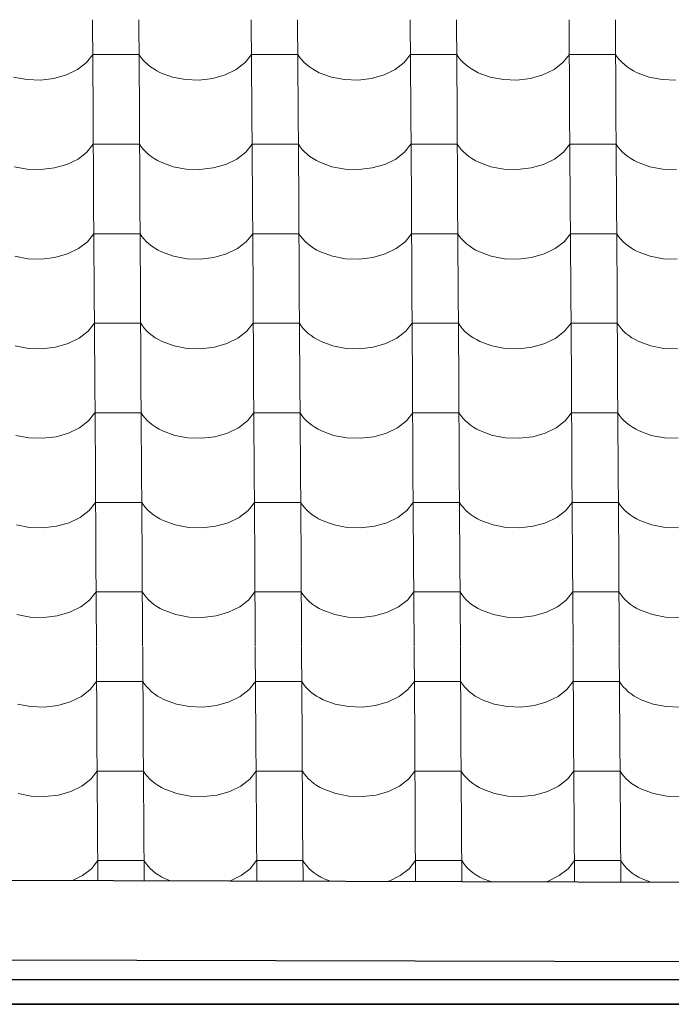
# Model space of a CAD drawing. Header units: millimetres. Extents: x -29001 to 109416, y -1251 to 13451.
# Tile 74 of 163: x -13307 to -12630, y 6987 to 8009. Entities that reach past the tile are written whole.
import ezdxf

# ---------------------------------------------------------------- set-up
doc = ezdxf.new("R2010")
doc.units = ezdxf.units.MM
doc.header["$MEASUREMENT"] = 0
for name, color, linetype in [('POHLED JIŽNÍ_1_Konstrukce - nosné', 7, 'Continuous'), ('POHLED JIŽNÍ_1_Nové_Konstrukce - krov', 7, 'Continuous'), ('POHLED JIŽNÍ_1_Nové_Konstrukce - střechy a skořepiny', 7, 'Continuous'), ('POHLED JIŽNÍ_1_Nové_Konstrukce - římsy', 7, 'Continuous'), ('POHLED JIŽNÍ_1_Nové_Výplně - Povrchové', 7, 'Continuous')]:
    doc.layers.add(name, color=color, linetype=linetype)

# ---------------------------------------------------------------- blocks, each defined once
blk = doc.blocks.new('*X1', base_point=(-31394.7, -25864.9))
at = {"layer": 'POHLED JIŽNÍ_1_Nové_Výplně - Povrchové', "color": 21, "linetype": 'Continuous', "lineweight": 20, "true_color": 0xffaaaa}
for p, q in [((-13231.4, 8009), (-13230.8, 7916.3)), ((-13183.3, 8009), (-13182.7, 7916.3)), ((-13066.4, 8009), (-13065.8, 7916.3)), ((-13018.3, 8009), (-13017.7, 7916.3)), ((-12901.4, 8009), (-12900.8, 7916.3)), ((-12853.3, 8009), (-12852.7, 7916.3)), ((-12736.4, 8009), (-12735.8, 7916.3)), ((-12688.3, 8009), (-12687.7, 7916.3)), ((-13237.7, 7964.5), (-13231.1, 7972.8)), ((-13207.1, 7972.8), (-13231.1, 7972.8)), ((-13183.1, 7972.8), (-13207.1, 7972.8)), ((-13183.1, 7972.8), (-13181.3, 7970.1)), ((-13181.3, 7970.1), (-13179.1, 7967.4)), ((-13179.1, 7967.4), (-13176.7, 7964.8)), ((-13176.7, 7964.8), (-13174, 7962.3)), ((-13072.7, 7964.5), (-13066.1, 7972.8)), ((-13042.1, 7972.8), (-13066.1, 7972.8)), ((-13018.1, 7972.8), (-13042.1, 7972.8)), ((-13018.1, 7972.8), (-13016.3, 7970.1)), ((-13016.3, 7970.1), (-13014.1, 7967.4)), ((-13014.1, 7967.4), (-13011.7, 7964.8)), ((-13011.7, 7964.8), (-13009, 7962.3)), ((-12907.7, 7964.5), (-12901.1, 7972.8)), ((-12877.1, 7972.8), (-12901.1, 7972.8)), ((-12853.1, 7972.8), (-12877.1, 7972.8)), ((-12853.1, 7972.8), (-12851.3, 7970.1)), ((-12851.3, 7970.1), (-12849.1, 7967.4)), ((-12849.1, 7967.4), (-12846.7, 7964.8)), ((-12846.7, 7964.8), (-12844, 7962.3)), ((-12742.8, 7964.5), (-12736.1, 7972.8)), ((-12712.1, 7972.8), (-12736.1, 7972.8)), ((-12688.1, 7972.8), (-12712.1, 7972.8)), ((-12688.1, 7972.8), (-12686.3, 7970.1)), ((-12686.3, 7970.1), (-12684.1, 7967.4)), ((-12684.1, 7967.4), (-12681.7, 7964.8)), ((-12681.7, 7964.8), (-12679, 7962.3)), ((-13258.5, 7951.7), (-13247, 7957.3)), ((-13247, 7957.3), (-13237.7, 7964.5)), ((-13174, 7962.3), (-13171, 7960)), ((-13171, 7960), (-13167.8, 7957.8)), ((-13167.8, 7957.8), (-13164.4, 7955.8)), ((-13164.4, 7955.8), (-13160.8, 7953.9)), ((-13093.5, 7951.7), (-13082, 7957.3)), ((-13082, 7957.3), (-13072.7, 7964.5)), ((-13009, 7962.3), (-13006, 7960)), ((-13006, 7960), (-13002.8, 7957.8)), ((-13002.8, 7957.8), (-12999.4, 7955.8)), ((-12999.4, 7955.8), (-12995.8, 7953.9)), ((-12928.5, 7951.7), (-12917, 7957.3)), ((-12917, 7957.3), (-12907.7, 7964.5)), ((-12844, 7962.3), (-12841, 7960)), ((-12841, 7960), (-12837.8, 7957.8)), ((-12837.8, 7957.8), (-12834.4, 7955.8)), ((-12834.4, 7955.8), (-12830.8, 7953.9)), ((-12763.5, 7951.7), (-12752, 7957.3)), ((-12752, 7957.3), (-12742.8, 7964.5)), ((-12679, 7962.3), (-12676, 7960)), ((-12676, 7960), (-12672.8, 7957.8)), ((-12672.8, 7957.8), (-12669.4, 7955.8)), ((-12669.4, 7955.8), (-12665.8, 7953.9)), ((-13313.3, 7949.4), (-13299.6, 7946.8)), ((-13299.6, 7946.8), (-13285.5, 7946.3)), ((-13285.5, 7946.3), (-13271.5, 7948)), ((-13271.5, 7948), (-13258.5, 7951.7)), ((-13160.8, 7953.9), (-13148.3, 7949.4)), ((-13148.3, 7949.4), (-13134.6, 7946.8)), ((-13134.6, 7946.8), (-13120.5, 7946.3)), ((-13120.5, 7946.3), (-13106.5, 7948)), ((-13106.5, 7948), (-13093.5, 7951.7)), ((-12995.8, 7953.9), (-12983.3, 7949.4)), ((-12983.3, 7949.4), (-12969.6, 7946.8)), ((-12969.6, 7946.8), (-12955.5, 7946.3)), ((-12955.5, 7946.3), (-12941.5, 7948)), ((-12941.5, 7948), (-12928.5, 7951.7)), ((-12830.8, 7953.9), (-12818.3, 7949.4)), ((-12818.3, 7949.4), (-12804.6, 7946.8)), ((-12804.6, 7946.8), (-12790.5, 7946.3)), ((-12790.5, 7946.3), (-12776.5, 7948)), ((-12776.5, 7948), (-12763.5, 7951.7)), ((-12665.8, 7953.9), (-12653.3, 7949.4)), ((-12653.3, 7949.4), (-12639.6, 7946.8)), ((-12639.6, 7946.8), (-12625.5, 7946.3)), ((-13230.8, 7916), (-13230.2, 7823.3)), ((-13182.7, 7916), (-13182.2, 7823.3)), ((-13065.8, 7916), (-13065.2, 7823.3)), ((-13017.7, 7916), (-13017.2, 7823.3)), ((-12900.8, 7916), (-12900.2, 7823.3)), ((-12852.7, 7916), (-12852.2, 7823.3)), ((-12735.8, 7916), (-12735.2, 7823.3)), ((-12687.7, 7916), (-12687.2, 7823.3)), ((-13237.2, 7871.4), (-13230.5, 7879.8)), ((-13206.5, 7879.8), (-13230.5, 7879.8)), ((-13182.5, 7879.8), (-13206.5, 7879.8)), ((-13182.5, 7879.8), (-13180.7, 7877)), ((-13180.7, 7877), (-13178.5, 7874.3)), ((-13178.5, 7874.3), (-13176.1, 7871.8)), ((-13072.2, 7871.4), (-13065.5, 7879.8)), ((-13041.5, 7879.8), (-13065.5, 7879.8)), ((-13017.5, 7879.8), (-13041.5, 7879.8)), ((-13017.5, 7879.8), (-13015.7, 7877)), ((-13015.7, 7877), (-13013.5, 7874.3)), ((-13013.5, 7874.3), (-13011.1, 7871.8)), ((-12907.2, 7871.4), (-12900.6, 7879.8)), ((-12876.5, 7879.8), (-12900.6, 7879.8)), ((-12852.5, 7879.8), (-12876.5, 7879.8)), ((-12852.5, 7879.8), (-12850.7, 7877)), ((-12850.7, 7877), (-12848.5, 7874.3)), ((-12848.5, 7874.3), (-12846.1, 7871.8)), ((-12742.2, 7871.4), (-12735.6, 7879.8)), ((-12711.5, 7879.8), (-12735.6, 7879.8)), ((-12687.5, 7879.8), (-12711.5, 7879.8)), ((-12687.5, 7879.8), (-12685.7, 7877)), ((-12685.7, 7877), (-12683.5, 7874.3)), ((-12683.5, 7874.3), (-12681.1, 7871.8)), ((-13257.9, 7858.7), (-13246.4, 7864.3)), ((-13246.4, 7864.3), (-13237.2, 7871.4)), ((-13176.1, 7871.8), (-13173.4, 7869.3)), ((-13173.4, 7869.3), (-13170.5, 7867)), ((-13170.5, 7867), (-13167.3, 7864.8)), ((-13167.3, 7864.8), (-13163.8, 7862.8)), ((-13163.8, 7862.8), (-13160.2, 7860.9)), ((-13092.9, 7858.7), (-13081.4, 7864.3)), ((-13081.4, 7864.3), (-13072.2, 7871.4)), ((-13011.1, 7871.8), (-13008.4, 7869.3)), ((-13008.4, 7869.3), (-13005.5, 7867)), ((-13005.5, 7867), (-13002.3, 7864.8)), ((-13002.3, 7864.8), (-12998.8, 7862.8)), ((-12998.8, 7862.8), (-12995.2, 7860.9)), ((-12927.9, 7858.7), (-12916.4, 7864.3)), ((-12916.4, 7864.3), (-12907.2, 7871.4)), ((-12846.1, 7871.8), (-12843.4, 7869.3)), ((-12843.4, 7869.3), (-12840.5, 7867)), ((-12840.5, 7867), (-12837.3, 7864.8)), ((-12837.3, 7864.8), (-12833.8, 7862.8)), ((-12833.8, 7862.8), (-12830.2, 7860.9)), ((-12762.9, 7858.7), (-12751.4, 7864.3)), ((-12751.4, 7864.3), (-12742.2, 7871.4)), ((-12681.1, 7871.8), (-12678.4, 7869.3)), ((-12678.4, 7869.3), (-12675.5, 7867)), ((-12675.5, 7867), (-12672.3, 7864.8)), ((-12672.3, 7864.8), (-12668.8, 7862.8)), ((-12668.8, 7862.8), (-12665.2, 7860.9)), ((-13312.7, 7856.3), (-13299.1, 7853.8)), ((-13299.1, 7853.8), (-13284.9, 7853.3)), ((-13284.9, 7853.3), (-13270.9, 7855)), ((-13270.9, 7855), (-13257.9, 7858.7)), ((-13160.2, 7860.9), (-13147.7, 7856.3)), ((-13147.7, 7856.3), (-13134.1, 7853.8)), ((-13134.1, 7853.8), (-13119.9, 7853.3)), ((-13119.9, 7853.3), (-13105.9, 7855)), ((-13105.9, 7855), (-13092.9, 7858.7)), ((-12995.2, 7860.9), (-12982.7, 7856.3)), ((-12982.7, 7856.3), (-12969.1, 7853.8)), ((-12969.1, 7853.8), (-12954.9, 7853.3)), ((-12954.9, 7853.3), (-12940.9, 7855)), ((-12940.9, 7855), (-12927.9, 7858.7)), ((-12830.2, 7860.9), (-12817.7, 7856.3)), ((-12817.7, 7856.3), (-12804.1, 7853.8)), ((-12804.1, 7853.8), (-12789.9, 7853.3)), ((-12789.9, 7853.3), (-12775.9, 7855)), ((-12775.9, 7855), (-12762.9, 7858.7)), ((-12665.2, 7860.9), (-12652.7, 7856.3)), ((-12652.7, 7856.3), (-12639.1, 7853.8)), ((-12639.1, 7853.8), (-12624.9, 7853.3)), ((-13230.2, 7823), (-13229.6, 7730.3)), ((-13182.2, 7823), (-13181.6, 7730.3)), ((-13065.2, 7823), (-13064.6, 7730.3)), ((-13017.2, 7823), (-13016.6, 7730.3)), ((-12900.2, 7823), (-12899.6, 7730.3)), ((-12852.2, 7823), (-12851.6, 7730.3)), ((-12735.2, 7823), (-12734.6, 7730.3)), ((-12687.2, 7823), (-12686.6, 7730.3)), ((-13236.6, 7778.4), (-13230, 7786.8)), ((-13205.9, 7786.8), (-13230, 7786.8)), ((-13181.9, 7786.8), (-13205.9, 7786.8)), ((-13181.9, 7786.8), (-13180.1, 7784)), ((-13180.1, 7784), (-13178, 7781.3)), ((-13178, 7781.3), (-13175.5, 7778.7)), ((-13071.6, 7778.4), (-13065, 7786.8)), ((-13040.9, 7786.8), (-13065, 7786.8)), ((-13016.9, 7786.8), (-13040.9, 7786.8)), ((-13016.9, 7786.8), (-13015.1, 7784)), ((-13015.1, 7784), (-13013, 7781.3)), ((-13013, 7781.3), (-13010.5, 7778.7)), ((-12906.6, 7778.4), (-12900, 7786.8)), ((-12876, 7786.8), (-12900, 7786.8)), ((-12851.9, 7786.8), (-12876, 7786.8)), ((-12851.9, 7786.8), (-12850.1, 7784)), ((-12850.1, 7784), (-12848, 7781.3)), ((-12848, 7781.3), (-12845.5, 7778.7)), ((-12741.6, 7778.4), (-12735, 7786.8)), ((-12711, 7786.8), (-12735, 7786.8)), ((-12686.9, 7786.8), (-12711, 7786.8)), ((-12686.9, 7786.8), (-12685.1, 7784)), ((-12685.1, 7784), (-12683, 7781.3)), ((-12683, 7781.3), (-12680.5, 7778.7)), ((-13257.3, 7765.7), (-13245.8, 7771.3)), ((-13245.8, 7771.3), (-13236.6, 7778.4)), ((-13175.5, 7778.7), (-13172.8, 7776.3)), ((-13172.8, 7776.3), (-13169.9, 7774)), ((-13169.9, 7774), (-13166.7, 7771.8)), ((-13166.7, 7771.8), (-13163.3, 7769.8)), ((-13092.3, 7765.7), (-13080.8, 7771.3)), ((-13080.8, 7771.3), (-13071.6, 7778.4)), ((-13010.5, 7778.7), (-13007.8, 7776.3)), ((-13007.8, 7776.3), (-13004.9, 7774)), ((-13004.9, 7774), (-13001.7, 7771.8)), ((-13001.7, 7771.8), (-12998.3, 7769.8)), ((-12927.3, 7765.7), (-12915.9, 7771.3)), ((-12915.9, 7771.3), (-12906.6, 7778.4)), ((-12845.5, 7778.7), (-12842.8, 7776.3)), ((-12842.8, 7776.3), (-12839.9, 7774)), ((-12839.9, 7774), (-12836.7, 7771.8)), ((-12836.7, 7771.8), (-12833.3, 7769.8)), ((-12762.3, 7765.7), (-12750.9, 7771.3)), ((-12750.9, 7771.3), (-12741.6, 7778.4)), ((-12680.5, 7778.7), (-12677.8, 7776.3)), ((-12677.8, 7776.3), (-12674.9, 7774)), ((-12674.9, 7774), (-12671.7, 7771.8)), ((-12671.7, 7771.8), (-12668.3, 7769.8)), ((-13312.1, 7763.3), (-13298.5, 7760.8)), ((-13298.5, 7760.8), (-13284.3, 7760.3)), ((-13284.3, 7760.3), (-13270.3, 7762)), ((-13270.3, 7762), (-13257.3, 7765.7)), ((-13163.3, 7769.8), (-13159.6, 7767.9)), ((-13159.6, 7767.9), (-13147.1, 7763.3)), ((-13147.1, 7763.3), (-13133.5, 7760.8)), ((-13133.5, 7760.8), (-13119.3, 7760.3)), ((-13119.3, 7760.3), (-13105.3, 7762)), ((-13105.3, 7762), (-13092.3, 7765.7)), ((-12998.3, 7769.8), (-12994.6, 7767.9)), ((-12994.6, 7767.9), (-12982.1, 7763.3)), ((-12982.1, 7763.3), (-12968.5, 7760.8)), ((-12968.5, 7760.8), (-12954.3, 7760.3)), ((-12954.3, 7760.3), (-12940.3, 7762)), ((-12940.3, 7762), (-12927.3, 7765.7)), ((-12833.3, 7769.8), (-12829.6, 7767.9)), ((-12829.6, 7767.9), (-12817.2, 7763.3)), ((-12817.2, 7763.3), (-12803.5, 7760.8)), ((-12803.5, 7760.8), (-12789.3, 7760.3)), ((-12789.3, 7760.3), (-12775.3, 7762)), ((-12775.3, 7762), (-12762.3, 7765.7)), ((-12668.3, 7769.8), (-12664.6, 7767.9)), ((-12664.6, 7767.9), (-12652.2, 7763.3)), ((-12652.2, 7763.3), (-12638.5, 7760.8)), ((-12638.5, 7760.8), (-12624.3, 7760.3)), ((-13229.6, 7730), (-13229, 7637.3)), ((-13181.6, 7730), (-13181, 7637.3)), ((-13064.6, 7730), (-13064, 7637.3)), ((-13016.6, 7730), (-13016, 7637.3)), ((-12899.6, 7730), (-12899, 7637.3)), ((-12851.6, 7730), (-12851, 7637.3)), ((-12734.6, 7730), (-12734, 7637.3)), ((-12686.6, 7730), (-12686, 7637.3)), ((-13236, 7685.4), (-13229.4, 7693.8)), ((-13205.4, 7693.8), (-13229.4, 7693.8)), ((-13181.3, 7693.8), (-13205.4, 7693.8)), ((-13181.3, 7693.8), (-13179.5, 7691)), ((-13179.5, 7691), (-13177.4, 7688.3)), ((-13071, 7685.4), (-13064.4, 7693.8)), ((-13040.4, 7693.8), (-13064.4, 7693.8)), ((-13016.4, 7693.8), (-13040.4, 7693.8)), ((-13016.4, 7693.8), (-13014.5, 7691)), ((-13014.5, 7691), (-13012.4, 7688.3)), ((-12906, 7685.4), (-12899.4, 7693.8)), ((-12875.4, 7693.8), (-12899.4, 7693.8)), ((-12851.4, 7693.8), (-12875.4, 7693.8)), ((-12851.4, 7693.8), (-12849.5, 7691)), ((-12849.5, 7691), (-12847.4, 7688.3)), ((-12741, 7685.4), (-12734.4, 7693.8)), ((-12710.4, 7693.8), (-12734.4, 7693.8)), ((-12686.4, 7693.8), (-12710.4, 7693.8)), ((-12686.4, 7693.8), (-12684.5, 7691)), ((-12684.5, 7691), (-12682.4, 7688.3)), ((-13245.3, 7678.3), (-13236, 7685.4)), ((-13177.4, 7688.3), (-13174.9, 7685.7)), ((-13174.9, 7685.7), (-13172.2, 7683.3)), ((-13172.2, 7683.3), (-13169.3, 7680.9)), ((-13169.3, 7680.9), (-13166.1, 7678.8)), ((-13166.1, 7678.8), (-13162.7, 7676.8)), ((-13080.3, 7678.3), (-13071, 7685.4)), ((-13012.4, 7688.3), (-13009.9, 7685.7)), ((-13009.9, 7685.7), (-13007.3, 7683.3)), ((-13007.3, 7683.3), (-13004.3, 7680.9)), ((-13004.3, 7680.9), (-13001.1, 7678.8)), ((-13001.1, 7678.8), (-12997.7, 7676.8)), ((-12915.3, 7678.3), (-12906, 7685.4)), ((-12847.4, 7688.3), (-12845, 7685.7)), ((-12845, 7685.7), (-12842.3, 7683.3)), ((-12842.3, 7683.3), (-12839.3, 7680.9)), ((-12839.3, 7680.9), (-12836.1, 7678.8)), ((-12836.1, 7678.8), (-12832.7, 7676.8)), ((-12750.3, 7678.3), (-12741, 7685.4)), ((-12682.4, 7688.3), (-12680, 7685.7)), ((-12680, 7685.7), (-12677.3, 7683.3)), ((-12677.3, 7683.3), (-12674.3, 7680.9)), ((-12674.3, 7680.9), (-12671.1, 7678.8)), ((-12671.1, 7678.8), (-12667.7, 7676.8)), ((-13311.6, 7670.3), (-13297.9, 7667.7)), ((-13283.7, 7667.3), (-13269.7, 7668.9)), ((-13269.7, 7668.9), (-13256.7, 7672.7)), ((-13256.7, 7672.7), (-13245.3, 7678.3)), ((-13162.7, 7676.8), (-13159, 7674.9)), ((-13159, 7674.9), (-13146.6, 7670.3)), ((-13146.6, 7670.3), (-13132.9, 7667.7)), ((-13118.7, 7667.3), (-13104.7, 7668.9)), ((-13104.7, 7668.9), (-13091.7, 7672.7)), ((-13091.7, 7672.7), (-13080.3, 7678.3)), ((-12997.7, 7676.8), (-12994, 7674.9)), ((-12994, 7674.9), (-12981.6, 7670.3)), ((-12981.6, 7670.3), (-12967.9, 7667.7)), ((-12953.7, 7667.3), (-12939.7, 7668.9)), ((-12939.7, 7668.9), (-12926.7, 7672.7)), ((-12926.7, 7672.7), (-12915.3, 7678.3)), ((-12832.7, 7676.8), (-12829, 7674.9)), ((-12829, 7674.9), (-12816.6, 7670.3)), ((-12816.6, 7670.3), (-12802.9, 7667.7)), ((-12788.7, 7667.3), (-12774.7, 7668.9)), ((-12774.7, 7668.9), (-12761.7, 7672.7)), ((-12761.7, 7672.7), (-12750.3, 7678.3)), ((-12667.7, 7676.8), (-12664, 7674.9)), ((-12664, 7674.9), (-12651.6, 7670.3)), ((-12651.6, 7670.3), (-12637.9, 7667.7)), ((-13297.9, 7667.7), (-13283.7, 7667.3)), ((-13132.9, 7667.7), (-13118.7, 7667.3)), ((-12967.9, 7667.7), (-12953.7, 7667.3)), ((-12802.9, 7667.7), (-12788.7, 7667.3)), ((-12637.9, 7667.7), (-12623.7, 7667.3)), ((-13229, 7637), (-13228.4, 7544.3)), ((-13181, 7637), (-13180.4, 7544.3)), ((-13064, 7637), (-13063.5, 7544.3)), ((-13016, 7637), (-13015.4, 7544.3)), ((-12899, 7637), (-12898.5, 7544.3)), ((-12851, 7637), (-12850.4, 7544.3)), ((-12734, 7637), (-12733.5, 7544.3)), ((-12686, 7637), (-12685.4, 7544.3)), ((-13235.4, 7592.4), (-13228.8, 7600.8)), ((-13204.8, 7600.8), (-13228.8, 7600.8)), ((-13180.8, 7600.8), (-13204.8, 7600.8)), ((-13180.8, 7600.8), (-13178.9, 7598)), ((-13178.9, 7598), (-13176.8, 7595.3)), ((-13070.4, 7592.4), (-13063.8, 7600.8)), ((-13039.8, 7600.8), (-13063.8, 7600.8)), ((-13015.8, 7600.8), (-13039.8, 7600.8)), ((-13015.8, 7600.8), (-13013.9, 7598)), ((-13013.9, 7598), (-13011.8, 7595.3)), ((-12905.4, 7592.4), (-12898.8, 7600.8)), ((-12874.8, 7600.8), (-12898.8, 7600.8)), ((-12850.8, 7600.8), (-12874.8, 7600.8)), ((-12850.8, 7600.8), (-12848.9, 7598)), ((-12848.9, 7598), (-12846.8, 7595.3)), ((-12740.4, 7592.4), (-12733.8, 7600.8)), ((-12709.8, 7600.8), (-12733.8, 7600.8)), ((-12685.8, 7600.8), (-12709.8, 7600.8)), ((-12685.8, 7600.8), (-12683.9, 7598)), ((-12683.9, 7598), (-12681.8, 7595.3)), ((-13244.7, 7585.2), (-13235.4, 7592.4)), ((-13176.8, 7595.3), (-13174.4, 7592.7)), ((-13174.4, 7592.7), (-13171.7, 7590.3)), ((-13171.7, 7590.3), (-13168.7, 7587.9)), ((-13168.7, 7587.9), (-13165.5, 7585.8)), ((-13079.7, 7585.2), (-13070.4, 7592.4)), ((-13011.8, 7595.3), (-13009.4, 7592.7)), ((-13009.4, 7592.7), (-13006.7, 7590.3)), ((-13006.7, 7590.3), (-13003.7, 7587.9)), ((-13003.7, 7587.9), (-13000.5, 7585.8)), ((-12914.7, 7585.2), (-12905.4, 7592.4)), ((-12846.8, 7595.3), (-12844.4, 7592.7)), ((-12844.4, 7592.7), (-12841.7, 7590.3)), ((-12841.7, 7590.3), (-12838.7, 7587.9)), ((-12838.7, 7587.9), (-12835.5, 7585.8)), ((-12749.7, 7585.2), (-12740.4, 7592.4)), ((-12681.8, 7595.3), (-12679.4, 7592.7)), ((-12679.4, 7592.7), (-12676.7, 7590.3)), ((-12676.7, 7590.3), (-12673.7, 7587.9)), ((-12673.7, 7587.9), (-12670.5, 7585.8)), ((-13311, 7577.3), (-13297.3, 7574.7)), ((-13269.2, 7575.9), (-13256.1, 7579.7)), ((-13256.1, 7579.7), (-13244.7, 7585.2)), ((-13165.5, 7585.8), (-13162.1, 7583.7)), ((-13162.1, 7583.7), (-13158.5, 7581.9)), ((-13158.5, 7581.9), (-13146, 7577.3)), ((-13146, 7577.3), (-13132.3, 7574.7)), ((-13104.2, 7575.9), (-13091.1, 7579.7)), ((-13091.1, 7579.7), (-13079.7, 7585.2)), ((-13000.5, 7585.8), (-12997.1, 7583.7)), ((-12997.1, 7583.7), (-12993.5, 7581.9)), ((-12993.5, 7581.9), (-12981, 7577.3)), ((-12981, 7577.3), (-12967.3, 7574.7)), ((-12939.2, 7575.9), (-12926.1, 7579.7)), ((-12926.1, 7579.7), (-12914.7, 7585.2)), ((-12835.5, 7585.8), (-12832.1, 7583.7)), ((-12832.1, 7583.7), (-12828.5, 7581.9)), ((-12828.5, 7581.9), (-12816, 7577.3)), ((-12816, 7577.3), (-12802.3, 7574.7)), ((-12774.2, 7575.9), (-12761.1, 7579.7)), ((-12761.1, 7579.7), (-12749.7, 7585.2)), ((-12670.5, 7585.8), (-12667.1, 7583.7)), ((-12667.1, 7583.7), (-12663.5, 7581.9)), ((-12663.5, 7581.9), (-12651, 7577.3)), ((-12651, 7577.3), (-12637.3, 7574.7)), ((-13297.3, 7574.7), (-13283.1, 7574.3)), ((-13283.1, 7574.3), (-13269.2, 7575.9)), ((-13132.3, 7574.7), (-13118.1, 7574.3)), ((-13118.1, 7574.3), (-13104.2, 7575.9)), ((-12967.3, 7574.7), (-12953.1, 7574.3)), ((-12953.1, 7574.3), (-12939.2, 7575.9)), ((-12802.3, 7574.7), (-12788.1, 7574.3)), ((-12788.1, 7574.3), (-12774.2, 7575.9)), ((-12637.3, 7574.7), (-12623.1, 7574.3)), ((-13228.4, 7544), (-13227.9, 7451.3)), ((-13180.4, 7544), (-13179.8, 7451.3)), ((-13063.4, 7544), (-13062.9, 7451.3)), ((-13015.4, 7544), (-13014.8, 7451.3)), ((-12898.5, 7544), (-12897.9, 7451.3)), ((-12850.4, 7544), (-12849.8, 7451.3)), ((-12733.5, 7544), (-12732.9, 7451.3)), ((-12685.4, 7544), (-12684.8, 7451.3)), ((-13234.8, 7499.4), (-13228.2, 7507.8)), ((-13204.2, 7507.8), (-13228.2, 7507.8)), ((-13180.2, 7507.8), (-13204.2, 7507.8)), ((-13180.2, 7507.8), (-13178.3, 7505)), ((-13178.3, 7505), (-13176.2, 7502.3)), ((-13069.8, 7499.4), (-13063.2, 7507.8)), ((-13039.2, 7507.8), (-13063.2, 7507.8)), ((-13015.2, 7507.8), (-13039.2, 7507.8)), ((-13015.2, 7507.8), (-13013.3, 7505)), ((-13013.3, 7505), (-13011.2, 7502.3)), ((-12904.8, 7499.4), (-12898.2, 7507.8)), ((-12874.2, 7507.8), (-12898.2, 7507.8)), ((-12850.2, 7507.8), (-12874.2, 7507.8)), ((-12850.2, 7507.8), (-12848.3, 7505)), ((-12848.3, 7505), (-12846.2, 7502.3)), ((-12739.8, 7499.4), (-12733.2, 7507.8)), ((-12709.2, 7507.8), (-12733.2, 7507.8)), ((-12685.2, 7507.8), (-12709.2, 7507.8)), ((-12685.2, 7507.8), (-12683.4, 7505)), ((-12683.4, 7505), (-12681.2, 7502.3)), ((-13244.1, 7492.2), (-13234.8, 7499.4)), ((-13176.2, 7502.3), (-13173.8, 7499.7)), ((-13173.8, 7499.7), (-13171.1, 7497.3)), ((-13171.1, 7497.3), (-13168.1, 7494.9)), ((-13168.1, 7494.9), (-13164.9, 7492.8)), ((-13079.1, 7492.2), (-13069.8, 7499.4)), ((-13011.2, 7502.3), (-13008.8, 7499.7)), ((-13008.8, 7499.7), (-13006.1, 7497.3)), ((-13006.1, 7497.3), (-13003.1, 7494.9)), ((-13003.1, 7494.9), (-12999.9, 7492.8)), ((-12914.1, 7492.2), (-12904.8, 7499.4)), ((-12846.2, 7502.3), (-12843.8, 7499.7)), ((-12843.8, 7499.7), (-12841.1, 7497.3)), ((-12841.1, 7497.3), (-12838.1, 7494.9)), ((-12838.1, 7494.9), (-12834.9, 7492.8)), ((-12749.1, 7492.2), (-12739.8, 7499.4)), ((-12681.2, 7502.3), (-12678.8, 7499.7)), ((-12678.8, 7499.7), (-12676.1, 7497.3)), ((-12676.1, 7497.3), (-12673.1, 7494.9)), ((-12673.1, 7494.9), (-12669.9, 7492.8)), ((-13310.4, 7484.3), (-13296.7, 7481.7)), ((-13268.6, 7482.9), (-13255.5, 7486.6)), ((-13255.5, 7486.6), (-13244.1, 7492.2)), ((-13164.9, 7492.8), (-13161.5, 7490.7)), ((-13161.5, 7490.7), (-13157.9, 7488.9)), ((-13157.9, 7488.9), (-13145.4, 7484.3)), ((-13145.4, 7484.3), (-13131.7, 7481.7)), ((-13103.6, 7482.9), (-13090.5, 7486.6)), ((-13090.5, 7486.6), (-13079.1, 7492.2)), ((-12999.9, 7492.8), (-12996.5, 7490.7)), ((-12996.5, 7490.7), (-12992.9, 7488.9)), ((-12992.9, 7488.9), (-12980.4, 7484.3)), ((-12980.4, 7484.3), (-12966.7, 7481.7)), ((-12938.6, 7482.9), (-12925.5, 7486.6)), ((-12925.5, 7486.6), (-12914.1, 7492.2)), ((-12834.9, 7492.8), (-12831.5, 7490.7)), ((-12831.5, 7490.7), (-12827.9, 7488.9)), ((-12827.9, 7488.9), (-12815.4, 7484.3)), ((-12815.4, 7484.3), (-12801.7, 7481.7)), ((-12773.6, 7482.9), (-12760.6, 7486.6)), ((-12760.6, 7486.6), (-12749.1, 7492.2)), ((-12669.9, 7492.8), (-12666.5, 7490.7)), ((-12666.5, 7490.7), (-12662.9, 7488.9)), ((-12662.9, 7488.9), (-12650.4, 7484.3)), ((-12650.4, 7484.3), (-12636.7, 7481.7)), ((-13296.7, 7481.7), (-13282.5, 7481.3)), ((-13282.5, 7481.3), (-13268.6, 7482.9)), ((-13131.7, 7481.7), (-13117.5, 7481.3)), ((-13117.5, 7481.3), (-13103.6, 7482.9)), ((-12966.7, 7481.7), (-12952.5, 7481.3)), ((-12952.5, 7481.3), (-12938.6, 7482.9)), ((-12801.7, 7481.7), (-12787.6, 7481.3)), ((-12787.6, 7481.3), (-12773.6, 7482.9)), ((-12636.7, 7481.7), (-12622.6, 7481.3)), ((-13227.9, 7450.9), (-13227.3, 7358.3)), ((-13179.8, 7450.9), (-13179.3, 7358.3)), ((-13062.9, 7450.9), (-13062.3, 7358.3)), ((-13014.8, 7450.9), (-13014.3, 7358.3)), ((-12897.9, 7450.9), (-12897.3, 7358.3)), ((-12849.8, 7450.9), (-12849.3, 7358.3)), ((-12732.9, 7450.9), (-12732.3, 7358.3)), ((-12684.8, 7450.9), (-12684.3, 7358.3)), ((-13234.3, 7406.4), (-13227.6, 7414.8)), ((-13203.6, 7414.8), (-13227.6, 7414.8)), ((-13179.6, 7414.8), (-13203.6, 7414.8)), ((-13179.6, 7414.8), (-13177.8, 7412)), ((-13069.3, 7406.4), (-13062.6, 7414.8)), ((-13038.6, 7414.8), (-13062.6, 7414.8)), ((-13014.6, 7414.8), (-13038.6, 7414.8)), ((-13014.6, 7414.8), (-13012.8, 7412)), ((-12904.3, 7406.4), (-12897.6, 7414.8)), ((-12873.6, 7414.8), (-12897.6, 7414.8)), ((-12849.6, 7414.8), (-12873.6, 7414.8)), ((-12849.6, 7414.8), (-12847.8, 7412)), ((-12739.3, 7406.4), (-12732.6, 7414.8)), ((-12708.6, 7414.8), (-12732.6, 7414.8)), ((-12684.6, 7414.8), (-12708.6, 7414.8)), ((-12684.6, 7414.8), (-12682.8, 7412)), ((-13243.5, 7399.2), (-13234.3, 7406.4)), ((-13177.8, 7412), (-13175.6, 7409.3)), ((-13175.6, 7409.3), (-13173.2, 7406.7)), ((-13173.2, 7406.7), (-13170.5, 7404.2)), ((-13170.5, 7404.2), (-13167.5, 7401.9)), ((-13078.5, 7399.2), (-13069.3, 7406.4)), ((-13012.8, 7412), (-13010.6, 7409.3)), ((-13010.6, 7409.3), (-13008.2, 7406.7)), ((-13008.2, 7406.7), (-13005.5, 7404.2)), ((-13005.5, 7404.2), (-13002.6, 7401.9)), ((-12913.5, 7399.2), (-12904.3, 7406.4)), ((-12847.8, 7412), (-12845.6, 7409.3)), ((-12845.6, 7409.3), (-12843.2, 7406.7)), ((-12843.2, 7406.7), (-12840.5, 7404.2)), ((-12840.5, 7404.2), (-12837.6, 7401.9)), ((-12748.5, 7399.2), (-12739.3, 7406.4)), ((-12682.8, 7412), (-12680.6, 7409.3)), ((-12680.6, 7409.3), (-12678.2, 7406.7)), ((-12678.2, 7406.7), (-12675.5, 7404.2)), ((-12675.5, 7404.2), (-12672.6, 7401.9)), ((-13268, 7389.9), (-13255, 7393.6)), ((-13255, 7393.6), (-13243.5, 7399.2)), ((-13167.5, 7401.9), (-13164.4, 7399.7)), ((-13164.4, 7399.7), (-13160.9, 7397.7)), ((-13160.9, 7397.7), (-13157.3, 7395.9)), ((-13157.3, 7395.9), (-13144.8, 7391.3)), ((-13103, 7389.9), (-13090, 7393.6)), ((-13090, 7393.6), (-13078.5, 7399.2)), ((-13002.6, 7401.9), (-12999.4, 7399.7)), ((-12999.4, 7399.7), (-12995.9, 7397.7)), ((-12995.9, 7397.7), (-12992.3, 7395.9)), ((-12992.3, 7395.9), (-12979.8, 7391.3)), ((-12938, 7389.9), (-12925, 7393.6)), ((-12925, 7393.6), (-12913.5, 7399.2)), ((-12837.6, 7401.9), (-12834.4, 7399.7)), ((-12834.4, 7399.7), (-12830.9, 7397.7)), ((-12830.9, 7397.7), (-12827.3, 7395.9)), ((-12827.3, 7395.9), (-12814.8, 7391.3)), ((-12773, 7389.9), (-12760, 7393.6)), ((-12760, 7393.6), (-12748.5, 7399.2)), ((-12672.6, 7401.9), (-12669.4, 7399.7)), ((-12669.4, 7399.7), (-12665.9, 7397.7)), ((-12665.9, 7397.7), (-12662.3, 7395.9)), ((-12662.3, 7395.9), (-12649.8, 7391.3)), ((-13309.8, 7391.3), (-13296.1, 7388.7)), ((-13296.1, 7388.7), (-13282, 7388.2)), ((-13282, 7388.2), (-13268, 7389.9)), ((-13144.8, 7391.3), (-13131.1, 7388.7)), ((-13131.1, 7388.7), (-13117, 7388.2)), ((-13117, 7388.2), (-13103, 7389.9)), ((-12979.8, 7391.3), (-12966.1, 7388.7)), ((-12966.1, 7388.7), (-12952, 7388.2)), ((-12952, 7388.2), (-12938, 7389.9)), ((-12814.8, 7391.3), (-12801.2, 7388.7)), ((-12801.2, 7388.7), (-12787, 7388.2)), ((-12787, 7388.2), (-12773, 7389.9)), ((-12649.8, 7391.3), (-12636.2, 7388.7)), ((-12636.2, 7388.7), (-12622, 7388.2)), ((-13227.3, 7357.9), (-13226.7, 7265.3)), ((-13179.2, 7357.9), (-13178.7, 7265.3)), ((-13062.3, 7357.9), (-13061.7, 7265.3)), ((-13014.3, 7357.9), (-13013.7, 7265.3)), ((-12897.3, 7357.9), (-12896.7, 7265.3)), ((-12849.3, 7357.9), (-12848.7, 7265.3)), ((-12732.3, 7357.9), (-12731.7, 7265.3)), ((-12684.3, 7357.9), (-12683.7, 7265.3)), ((-13233.7, 7313.4), (-13227.1, 7321.8)), ((-13203, 7321.8), (-13227.1, 7321.8)), ((-13179, 7321.8), (-13203, 7321.8)), ((-13179, 7321.8), (-13177.2, 7319)), ((-13068.7, 7313.4), (-13062.1, 7321.8)), ((-13038, 7321.8), (-13062.1, 7321.8)), ((-13014, 7321.8), (-13038, 7321.8)), ((-13014, 7321.8), (-13012.2, 7319)), ((-12903.7, 7313.4), (-12897.1, 7321.8)), ((-12873, 7321.8), (-12897.1, 7321.8)), ((-12849, 7321.8), (-12873, 7321.8)), ((-12849, 7321.8), (-12847.2, 7319)), ((-12738.7, 7313.4), (-12732.1, 7321.8)), ((-12708, 7321.8), (-12732.1, 7321.8)), ((-12684, 7321.8), (-12708, 7321.8)), ((-12684, 7321.8), (-12682.2, 7319)), ((-13242.9, 7306.2), (-13233.7, 7313.4)), ((-13177.2, 7319), (-13175, 7316.3)), ((-13175, 7316.3), (-13172.6, 7313.7)), ((-13172.6, 7313.7), (-13169.9, 7311.2)), ((-13169.9, 7311.2), (-13167, 7308.9)), ((-13077.9, 7306.2), (-13068.7, 7313.4)), ((-13012.2, 7319), (-13010, 7316.3)), ((-13010, 7316.3), (-13007.6, 7313.7)), ((-13007.6, 7313.7), (-13004.9, 7311.2)), ((-13004.9, 7311.2), (-13002, 7308.9)), ((-12912.9, 7306.2), (-12903.7, 7313.4)), ((-12847.2, 7319), (-12845, 7316.3)), ((-12845, 7316.3), (-12842.6, 7313.7)), ((-12842.6, 7313.7), (-12839.9, 7311.2)), ((-12839.9, 7311.2), (-12837, 7308.9)), ((-12747.9, 7306.2), (-12738.7, 7313.4)), ((-12682.2, 7319), (-12680.1, 7316.3)), ((-12680.1, 7316.3), (-12677.6, 7313.7)), ((-12677.6, 7313.7), (-12674.9, 7311.2)), ((-12674.9, 7311.2), (-12672, 7308.9)), ((-13267.4, 7296.9), (-13254.4, 7300.6)), ((-13254.4, 7300.6), (-13242.9, 7306.2)), ((-13167, 7308.9), (-13163.8, 7306.7)), ((-13163.8, 7306.7), (-13160.3, 7304.7)), ((-13160.3, 7304.7), (-13156.7, 7302.9)), ((-13156.7, 7302.9), (-13144.2, 7298.3)), ((-13102.4, 7296.9), (-13089.4, 7300.6)), ((-13089.4, 7300.6), (-13077.9, 7306.2)), ((-13002, 7308.9), (-12998.8, 7306.7)), ((-12998.8, 7306.7), (-12995.3, 7304.7)), ((-12995.3, 7304.7), (-12991.7, 7302.9)), ((-12991.7, 7302.9), (-12979.2, 7298.3)), ((-12937.4, 7296.9), (-12924.4, 7300.6)), ((-12924.4, 7300.6), (-12912.9, 7306.2)), ((-12837, 7308.9), (-12833.8, 7306.7)), ((-12833.8, 7306.7), (-12830.3, 7304.7)), ((-12830.3, 7304.7), (-12826.7, 7302.9)), ((-12826.7, 7302.9), (-12814.2, 7298.3)), ((-12772.4, 7296.9), (-12759.4, 7300.6)), ((-12759.4, 7300.6), (-12747.9, 7306.2)), ((-12672, 7308.9), (-12668.8, 7306.7)), ((-12668.8, 7306.7), (-12665.4, 7304.7)), ((-12665.4, 7304.7), (-12661.7, 7302.9)), ((-12661.7, 7302.9), (-12649.2, 7298.3)), ((-13309.2, 7298.3), (-13295.6, 7295.7)), ((-13295.6, 7295.7), (-13281.4, 7295.2)), ((-13281.4, 7295.2), (-13267.4, 7296.9)), ((-13144.2, 7298.3), (-13130.6, 7295.7)), ((-13130.6, 7295.7), (-13116.4, 7295.2)), ((-13116.4, 7295.2), (-13102.4, 7296.9)), ((-12979.2, 7298.3), (-12965.6, 7295.7)), ((-12965.6, 7295.7), (-12951.4, 7295.2)), ((-12951.4, 7295.2), (-12937.4, 7296.9)), ((-12814.2, 7298.3), (-12800.6, 7295.7)), ((-12800.6, 7295.7), (-12786.4, 7295.2)), ((-12786.4, 7295.2), (-12772.4, 7296.9)), ((-12649.2, 7298.3), (-12635.6, 7295.7)), ((-12635.6, 7295.7), (-12621.4, 7295.2)), ((-13226.7, 7264.9), (-13226.1, 7172.3)), ((-13178.7, 7264.9), (-13178.1, 7172.3)), ((-13061.7, 7264.9), (-13061.1, 7172.3)), ((-13013.7, 7264.9), (-13013.1, 7172.3)), ((-12896.7, 7264.9), (-12896.1, 7172.3)), ((-12848.7, 7264.9), (-12848.1, 7172.3)), ((-12731.7, 7264.9), (-12731.1, 7172.3)), ((-12683.7, 7264.9), (-12683.1, 7172.3)), ((-13233.1, 7220.4), (-13226.5, 7228.8)), ((-13202.5, 7228.8), (-13226.5, 7228.8)), ((-13178.4, 7228.8), (-13202.5, 7228.8)), ((-13178.4, 7228.8), (-13176.6, 7226)), ((-13068.1, 7220.4), (-13061.5, 7228.8)), ((-13037.5, 7228.8), (-13061.5, 7228.8)), ((-13013.4, 7228.8), (-13037.5, 7228.8)), ((-13013.4, 7228.8), (-13011.6, 7226)), ((-12903.1, 7220.4), (-12896.5, 7228.8)), ((-12872.5, 7228.8), (-12896.5, 7228.8)), ((-12848.4, 7228.8), (-12872.5, 7228.8)), ((-12848.4, 7228.8), (-12846.6, 7226)), ((-12738.1, 7220.4), (-12731.5, 7228.8)), ((-12707.5, 7228.8), (-12731.5, 7228.8)), ((-12683.4, 7228.8), (-12707.5, 7228.8)), ((-12683.4, 7228.8), (-12681.6, 7226)), ((-13242.4, 7213.2), (-13233.1, 7220.4)), ((-13176.6, 7226), (-13174.5, 7223.3)), ((-13174.5, 7223.3), (-13172, 7220.7)), ((-13172, 7220.7), (-13169.3, 7218.2)), ((-13077.4, 7213.2), (-13068.1, 7220.4)), ((-13011.6, 7226), (-13009.5, 7223.3)), ((-13009.5, 7223.3), (-13007, 7220.7)), ((-13007, 7220.7), (-13004.3, 7218.2)), ((-12912.4, 7213.2), (-12903.1, 7220.4)), ((-12846.6, 7226), (-12844.5, 7223.3)), ((-12844.5, 7223.3), (-12842, 7220.7)), ((-12842, 7220.7), (-12839.3, 7218.2)), ((-12747.4, 7213.2), (-12738.1, 7220.4)), ((-12681.6, 7226), (-12679.5, 7223.3)), ((-12679.5, 7223.3), (-12677, 7220.7)), ((-12677, 7220.7), (-12674.3, 7218.2)), ((-13253.8, 7207.6), (-13242.4, 7213.2)), ((-13169.3, 7218.2), (-13166.4, 7215.9)), ((-13166.4, 7215.9), (-13163.2, 7213.7)), ((-13163.2, 7213.7), (-13159.8, 7211.7)), ((-13159.8, 7211.7), (-13156.1, 7209.9)), ((-13156.1, 7209.9), (-13143.7, 7205.3)), ((-13088.8, 7207.6), (-13077.4, 7213.2)), ((-13004.3, 7218.2), (-13001.4, 7215.9)), ((-13001.4, 7215.9), (-12998.2, 7213.7)), ((-12998.2, 7213.7), (-12994.8, 7211.7)), ((-12994.8, 7211.7), (-12991.1, 7209.9)), ((-12991.1, 7209.9), (-12978.7, 7205.3)), ((-12923.8, 7207.6), (-12912.4, 7213.2)), ((-12839.3, 7218.2), (-12836.4, 7215.9)), ((-12836.4, 7215.9), (-12833.2, 7213.7)), ((-12833.2, 7213.7), (-12829.8, 7211.7)), ((-12829.8, 7211.7), (-12826.1, 7209.9)), ((-12826.1, 7209.9), (-12813.7, 7205.3)), ((-12758.8, 7207.6), (-12747.4, 7213.2)), ((-12674.3, 7218.2), (-12671.4, 7215.9)), ((-12671.4, 7215.9), (-12668.2, 7213.7)), ((-12668.2, 7213.7), (-12664.8, 7211.7)), ((-12664.8, 7211.7), (-12661.1, 7209.9)), ((-12661.1, 7209.9), (-12648.7, 7205.3)), ((-13308.7, 7205.3), (-13295, 7202.7)), ((-13295, 7202.7), (-13280.8, 7202.2)), ((-13280.8, 7202.2), (-13266.8, 7203.9)), ((-13266.8, 7203.9), (-13253.8, 7207.6)), ((-13143.7, 7205.3), (-13130, 7202.7)), ((-13130, 7202.7), (-13115.8, 7202.2)), ((-13115.8, 7202.2), (-13101.8, 7203.9)), ((-13101.8, 7203.9), (-13088.8, 7207.6)), ((-12978.7, 7205.3), (-12965, 7202.7)), ((-12965, 7202.7), (-12950.8, 7202.2)), ((-12950.8, 7202.2), (-12936.8, 7203.9)), ((-12936.8, 7203.9), (-12923.8, 7207.6)), ((-12813.7, 7205.3), (-12800, 7202.7)), ((-12800, 7202.7), (-12785.8, 7202.2)), ((-12785.8, 7202.2), (-12771.8, 7203.9)), ((-12771.8, 7203.9), (-12758.8, 7207.6)), ((-12648.7, 7205.3), (-12635, 7202.7)), ((-12635, 7202.7), (-12620.8, 7202.2)), ((-13226.1, 7171.9), (-13225.8, 7115.1)), ((-13178.1, 7171.9), (-13177.7, 7115)), ((-13061.1, 7171.9), (-13060.8, 7114.6)), ((-13013.1, 7171.9), (-13012.7, 7114.5)), ((-12896.1, 7171.9), (-12895.8, 7114.2)), ((-12848.1, 7171.9), (-12847.7, 7114.1)), ((-12731.1, 7171.9), (-12730.8, 7113.8)), ((-12683.1, 7171.9), (-12682.7, 7113.6)), ((-13241.8, 7120.2), (-13232.5, 7127.4)), ((-13232.5, 7127.4), (-13225.9, 7135.8)), ((-13201.9, 7135.8), (-13225.9, 7135.8)), ((-13177.9, 7135.8), (-13201.9, 7135.8)), ((-13177.9, 7135.8), (-13176, 7133)), ((-13176, 7133), (-13173.9, 7130.3)), ((-13173.9, 7130.3), (-13171.5, 7127.7)), ((-13171.5, 7127.7), (-13168.8, 7125.2)), ((-13076.8, 7120.2), (-13067.5, 7127.4)), ((-13067.5, 7127.4), (-13060.9, 7135.8)), ((-13036.9, 7135.8), (-13060.9, 7135.8)), ((-13012.9, 7135.8), (-13036.9, 7135.8)), ((-13012.9, 7135.8), (-13011, 7133)), ((-13011, 7133), (-13008.9, 7130.3)), ((-13008.9, 7130.3), (-13006.5, 7127.7)), ((-13006.5, 7127.7), (-13003.8, 7125.2)), ((-12911.8, 7120.2), (-12902.5, 7127.4)), ((-12902.5, 7127.4), (-12895.9, 7135.8)), ((-12871.9, 7135.8), (-12895.9, 7135.8)), ((-12847.9, 7135.8), (-12871.9, 7135.8)), ((-12847.9, 7135.8), (-12846, 7133)), ((-12846, 7133), (-12843.9, 7130.3)), ((-12843.9, 7130.3), (-12841.5, 7127.7)), ((-12841.5, 7127.7), (-12838.8, 7125.2)), ((-12746.8, 7120.2), (-12737.5, 7127.4)), ((-12737.5, 7127.4), (-12730.9, 7135.8)), ((-12706.9, 7135.8), (-12730.9, 7135.8)), ((-12682.9, 7135.8), (-12706.9, 7135.8)), ((-12682.9, 7135.8), (-12681, 7133)), ((-12681, 7133), (-12678.9, 7130.3)), ((-12678.9, 7130.3), (-12676.5, 7127.7)), ((-12676.5, 7127.7), (-12673.8, 7125.2)), ((-13252.1, 7115.2), (-13241.8, 7120.2)), ((-13168.8, 7125.2), (-13165.8, 7122.9)), ((-13165.8, 7122.9), (-13162.6, 7120.7)), ((-13162.6, 7120.7), (-13159.2, 7118.7)), ((-13159.2, 7118.7), (-13155.5, 7116.8)), ((-13155.5, 7116.8), (-13150.2, 7114.9)), ((-13088, 7114.7), (-13076.8, 7120.2)), ((-13003.8, 7125.2), (-13000.8, 7122.9)), ((-13000.8, 7122.9), (-12997.6, 7120.7)), ((-12997.6, 7120.7), (-12994.2, 7118.7)), ((-12994.2, 7118.7), (-12990.6, 7116.8)), ((-12990.6, 7116.8), (-12984, 7114.4)), ((-12923.2, 7114.6), (-12911.8, 7120.2)), ((-12838.8, 7125.2), (-12835.8, 7122.9)), ((-12835.8, 7122.9), (-12832.6, 7120.7)), ((-12832.6, 7120.7), (-12829.2, 7118.7)), ((-12829.2, 7118.7), (-12825.6, 7116.8)), ((-12825.6, 7116.8), (-12817.7, 7114)), ((-12758.2, 7114.6), (-12746.8, 7120.2)), ((-12673.8, 7125.2), (-12670.8, 7122.9)), ((-12670.8, 7122.9), (-12667.6, 7120.7)), ((-12667.6, 7120.7), (-12664.2, 7118.7)), ((-12664.2, 7118.7), (-12660.6, 7116.8)), ((-12660.6, 7116.8), (-12651.5, 7113.5)), ((-12924.4, 7114.3), (-12923.2, 7114.6)), ((-12761, 7113.8), (-12758.2, 7114.6))]:
    blk.add_line(p, q, dxfattribs=at)

msp = doc.modelspace()

# ---------------------------------------------------------------- linework, layer by layer
at = {"layer": 'POHLED JIŽNÍ_1_Nové_Konstrukce - krov', "color": 1, "linetype": 'Continuous', "lineweight": 25}
msp.add_line((-20791.4, 6986.6), (-11, 6986.6), dxfattribs=at)
at = {"layer": 'POHLED JIŽNÍ_1_Nové_Konstrukce - střechy a skořepiny', "color": 1, "linetype": 'Continuous', "lineweight": 25}
for p, q in [((-20791.8, 7135.6), (-11.9, 7079.2)), ((-20792.2, 7053.1), (-5590.7, 7011.9))]:
    msp.add_line(p, q, dxfattribs=at)
at = {"layer": 'POHLED JIŽNÍ_1_Nové_Konstrukce - římsy', "color": 1, "linetype": 'Continuous', "lineweight": 25}
for p, q in [((-5590.7, 7011.9), (-20645.2, 7011.9)), ((-132.3, 6986.6), (-20645.2, 6986.6))]:
    msp.add_line(p, q, dxfattribs=at)

# ---------------------------------------------------------------- block references
at = {"layer": 'POHLED JIŽNÍ_1_Konstrukce - nosné', "color": 9, "linetype": 'Continuous', "lineweight": 13}
msp.add_blockref('*X1', (-31394.7, -25864.9), dxfattribs=at)

doc.saveas('drawing.dxf')
